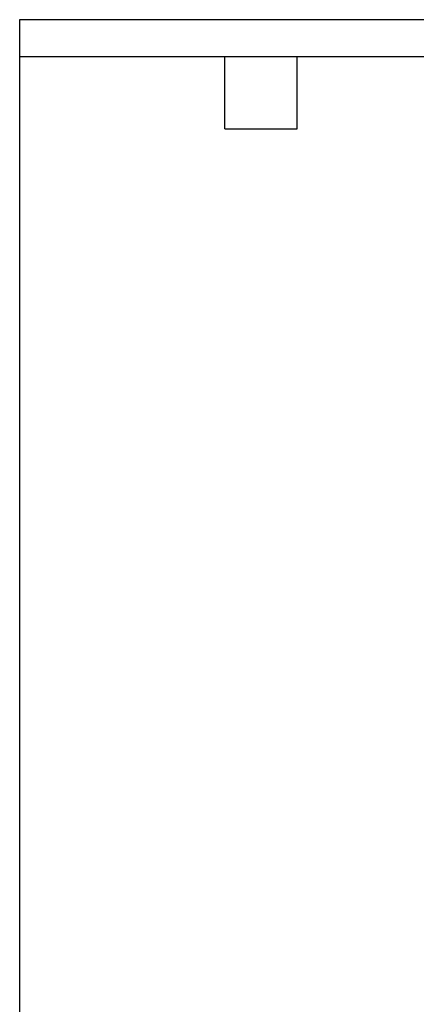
# Model space of a CAD drawing. Header units: inches. Extents: x 0 to 814, y 0 to 621.
# Tile 2 of 37: x 0 to 125, y 311 to 621. Entities that reach past the tile are written whole.
import ezdxf

# ---------------------------------------------------------------- set-up
doc = ezdxf.new("R2010")
doc.units = ezdxf.units.IN
doc.header["$LTSCALE"] = 10
doc.header["$MEASUREMENT"] = 0
doc.layers.add('TEXT', color=140, linetype='Continuous')

msp = doc.modelspace()

# ---------------------------------------------------------------- linework, layer by layer
at = {"layer": 'DEFPOINTS'}
msp.add_lwpolyline([(0, 0), (813.96, 0), (813.96, 621.17), (0, 621.17)], close=True, dxfattribs=at)
at = {"layer": 'TEXT'}
for p, q in [((0, 609.6), (800.1, 609.6)), ((0, 609.6), (0, 0)), ((64.77, 586.74), (64.77, 609.6)), ((87.63, 586.74), (87.63, 609.6)), ((64.77, 586.74), (87.63, 586.74))]:
    msp.add_line(p, q, dxfattribs=at)

doc.saveas('drawing.dxf')
